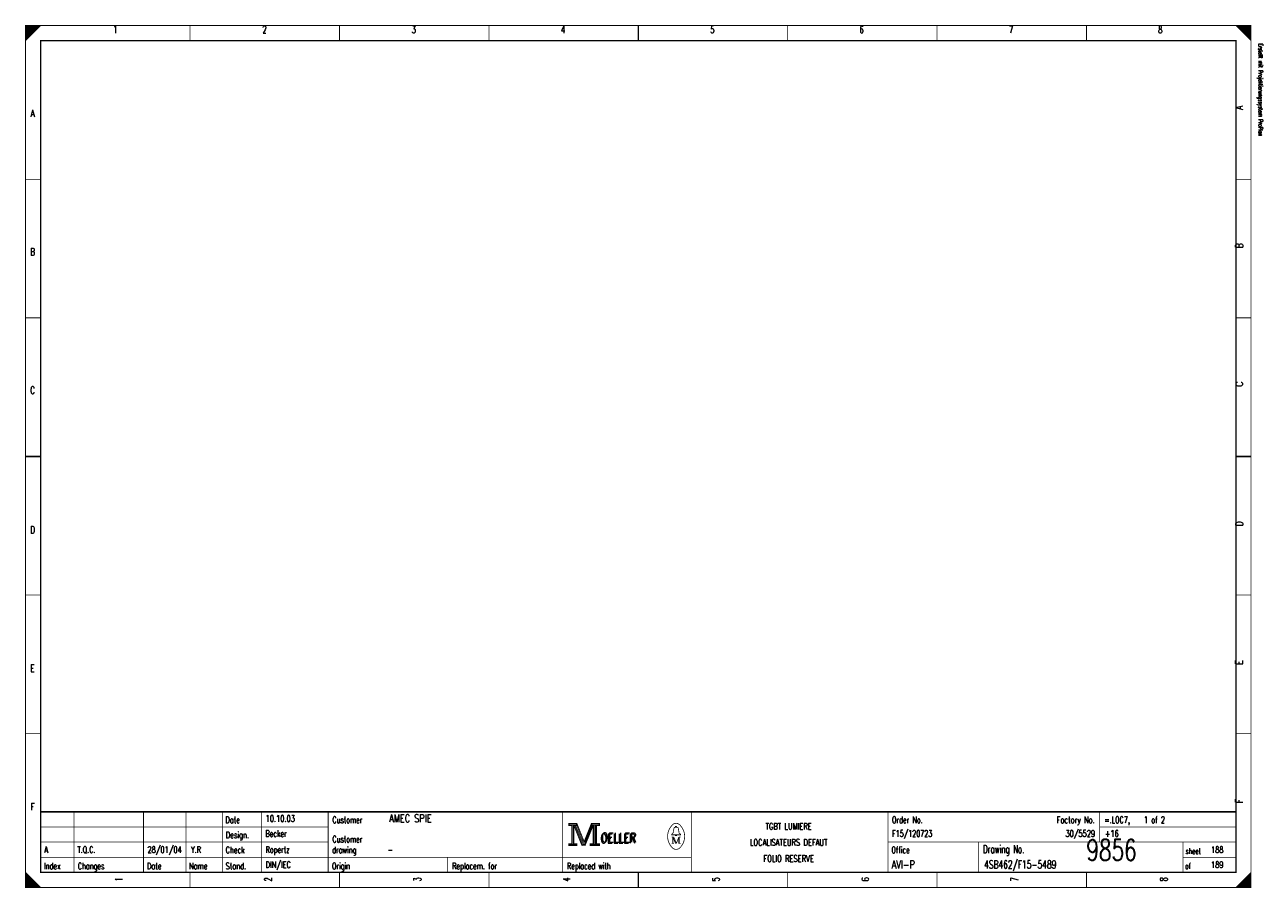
# Model space of a CAD drawing. Extents: x 0 to 409, y 0 to 285.
import ezdxf
from ezdxf.enums import TextEntityAlignment as Align

# ---------------------------------------------------------------- set-up
doc = ezdxf.new("R2010")
doc.units = 0
doc.header["$MEASUREMENT"] = 0
doc.layers.get('0').update_dxf_attribs({"color": 9, "linetype": 'CONTINUOUS'})
doc.styles.get("Standard").update_dxf_attribs({"font": 'romans.shx', "bigfont": 'TXT.shx'})

msp = doc.modelspace()

# ---------------------------------------------------------------- linework, layer by layer
at = {"color": 0, "const_width": 0.25, "flags": 128}
for points in [[(0, 142.5), (0, 285), (405, 285), (405, 0), (0, 0), (0, 142.5)], [(0, 285), (5, 285), (0, 280), (0, 285)], [(0.25, 285), (0.25, 280.25), (0.5, 280.5), (0.5, 285), (0.75, 285), (0.75, 280.75), (1, 281), (1, 285), (1.25, 285), (1.25, 281.25), (1.5, 281.5), (1.5, 285), (1.75, 285), (1.75, 281.75), (2, 282)], [(2, 282), (2, 285), (2.25, 285), (2.25, 282.25), (2.5, 282.5), (2.5, 285), (2.75, 285), (2.75, 282.75), (3, 283), (3, 285), (3.25, 285), (3.25, 283.25), (3.5, 283.5), (3.5, 285), (3.75, 285)], [(3.75, 285), (3.75, 283.75), (4, 284), (4, 285), (4.25, 285), (4.25, 284.25), (4.5, 284.5), (4.5, 285), (4.75, 285), (4.75, 284.75)], [(400, 285), (405, 280), (404.75, 280.25), (404.75, 285), (404.5, 285), (404.5, 280.5), (404.25, 280.75), (404.25, 285), (404, 285), (404, 281), (403.75, 281.25), (403.75, 285), (403.5, 285), (403.5, 281.5), (403.25, 281.75)], [(401.5, 283.5), (401.5, 285), (401.25, 285), (401.25, 283.75), (401, 284), (401, 285), (400.75, 285), (400.75, 284.25), (400.5, 284.5), (400.5, 285), (400.25, 285), (400.25, 284.75)], [(403.25, 281.75), (403.25, 285), (403, 285), (403, 282), (402.75, 282.25), (402.75, 285), (402.5, 285), (402.5, 282.5), (402.25, 282.75), (402.25, 285), (402, 285), (402, 283), (401.75, 283.25), (401.75, 285), (401.5, 285)], [(179.5, 21.2), (179.5, 20.5), (180.5, 20.5), (180.5, 14.5), (179.5, 14.5), (179.5, 13.8), (182.2, 13.8), (182.2, 14.5), (181.2, 14.5), (181.2, 20.5), (182.2, 20.5), (182.2, 21.2), (179.5, 21.2)], [(180.7, 20.7), (180.7, 14.3), (181, 14.3), (181, 20.7)], [(181.2, 20.5), (183.9, 13.8), (184.9, 13.8), (187.6, 20.5)], [(181.8, 20.5), (184.2, 14.6), (184.6, 14.6)], [(182.2, 21.2), (184.6, 15.2), (187, 21.2)], [(182.2, 20.5), (184.4, 14.9), (184.7, 14.9)], [(184.6, 14.2), (184.9, 14.2), (187.4, 20.5)], [(184.6, 14.6), (184.8, 14.6), (187.2, 20.5)], [(187.6, 20.5), (187.6, 14.5), (186.6, 14.5), (186.6, 13.8), (187.1, 13.8)], [(187, 21.2), (187, 20.5), (188, 20.5), (188, 14.5), (187, 14.5), (187, 13.8), (189.7, 13.8), (189.7, 14.5), (188.7, 14.5), (188.7, 20.5), (189.7, 20.5), (189.7, 21.2), (187, 21.2)], [(187.8, 20.7), (187.8, 14.3), (188.3, 14.3), (188.3, 20.7), (188.5, 20.7), (188.5, 14.3)], [(214.8, 17.4), (213.5, 17.4), (213.5, 17.6), (214, 18), (214.3, 19.6)], [(213.9, 16.7), (213.9, 14.6), (213.5, 14.6)], [(213.9, 16.7), (214.8, 14.6), (215.1, 14.6)], [(214.8, 19.9), (214.8, 20.2), (215.2, 20.2), (215.2, 19.9)], [(215.2, 17.4), (216.5, 17.4), (216.5, 17.6), (216, 18), (215.7, 19.6)], [(0, 5), (0, 0), (5, 0), (0, 5), (0.25, 4.75), (0.25, 0), (0.5, 0), (0.5, 4.5), (0.75, 4.25), (0.75, 0), (1, 0), (1, 4), (1.25, 3.75), (1.25, 0), (1.5, 0)], [(404.75, 4.75), (404.75, 0), (404.5, 0), (404.5, 4.5), (404.25, 4.25), (404.25, 0), (404, 0), (404, 4), (403.75, 3.75), (403.75, 0), (403.5, 0), (403.5, 3.5), (403.25, 3.25), (403.25, 0), (403, 0)], [(1.5, 0), (1.5, 3.5), (1.75, 3.25), (1.75, 0), (2, 0), (2, 3), (2.25, 2.75), (2.25, 0), (2.5, 0), (2.5, 2.5), (2.75, 2.25), (2.75, 0), (3, 0), (3, 2), (3.25, 1.75)], [(3.25, 1.75), (3.25, 0), (3.5, 0), (3.5, 1.5), (3.75, 1.25), (3.75, 0), (4, 0), (4, 1), (4.25, 0.75), (4.25, 0), (4.5, 0), (4.5, 0.5), (4.75, 0.25)], [(401.25, 1.25), (401.25, 0), (401, 0), (401, 1), (400.75, 0.75), (400.75, 0), (400.5, 0), (400.5, 0.5), (400.25, 0.25), (400.25, 0)], [(403, 0), (403, 3), (402.75, 2.75), (402.75, 0), (402.5, 0), (402.5, 2.5), (402.25, 2.25), (402.25, 0), (402, 0), (402, 2), (401.75, 1.75), (401.75, 0), (401.5, 0), (401.5, 1.5), (401.25, 1.25)]]:
    msp.add_lwpolyline(points, dxfattribs=at)
at = {"color": 0, "flags": 128}
for points, const_width in [([(0, 285), (405, 285), (405, 0), (0, 0)], 0.25), ([(5, 280), (400, 280), (400, 5), (5, 5)], 0.5), ([(5, 280), (400, 280), (400, 5), (5, 5)], 0.25), ([(179.7, 21), (182, 21), (182, 20.7), (179.7, 20.7)], 0.25), ([(187.2, 21), (189.5, 21), (189.5, 20.7), (187.2, 20.7)], 0.25), ([(214.8, 17.4), (215.2, 17.4), (215.2, 17.1), (214.8, 17.1)], 0.25), ([(179.7, 14.3), (182, 14.3), (182, 14), (179.7, 14)], 0.25), ([(186.8, 14.3), (189.5, 14.3), (189.5, 14), (186.8, 14)], 0.25)]:
    msp.add_lwpolyline(points, close=True, dxfattribs=dict(at, const_width=const_width))
at = {"color": 0}
for points, const_width in [([(54.375, 285), (54.375, 280)], 0.25), ([(103.75, 285), (103.75, 280)], 0.25), ([(153.125, 285), (153.125, 280)], 0.25), ([(202.5, 280), (202.5, 285)], 0.5), ([(202.5, 285), (202.5, 280)], 0.25), ([(251.875, 285), (251.875, 280)], 0.25), ([(301.25, 285), (301.25, 280)], 0.25), ([(350.625, 285), (350.625, 280)], 0.25), ([(0, 234.167), (5, 234.167)], 0.25), ([(405, 234.167), (400, 234.167)], 0.25), ([(0, 188.334), (5, 188.334)], 0.25), ([(405, 188.334), (400, 188.334)], 0.25), ([(5, 142.5), (0, 142.5)], 0.5), ([(0, 142.5), (5, 142.5)], 0.25), ([(400, 142.5), (405, 142.5)], 0.5), ([(405, 142.5), (400, 142.5)], 0.25), ([(0, 96.667), (5, 96.667)], 0.25), ([(405, 96.667), (400, 96.667)], 0.25), ([(0, 50.834), (5, 50.834)], 0.25), ([(405, 50.834), (400, 50.834)], 0.25), ([(400, 25), (5, 25)], 0.5), ([(16, 5), (16, 25)], 0.25), ([(39, 5), (39, 25)], 0.25), ([(53, 5), (53, 25)], 0.25), ([(65, 25), (65, 5)], 0.25), ([(78, 25), (78, 5)], 0.25), ([(100, 25), (100, 5)], 0.25), ([(177.5, 25), (177.5, 5)], 0.25), ([(220, 25), (220, 5)], 0.25), ([(285, 25), (285, 5)], 0.25), ([(355, 25), (355, 15)], 0.25), ([(181.5, 20.5), (184, 14.2)], 0.25), ([(184.7, 14.9), (187, 20.6)], 0.25), ([(5, 20), (100, 20)], 0.25), ([(213.5, 16.7), (214.2, 16.7)], 0.25), ([(214.2, 16.7), (215.1, 14.6)], 0.25), ([(214.6, 19.9), (215.5, 19.9)], 0.25), ([(215.1, 14.6), (215.9, 16.7)], 0.25), ([(215.9, 14.6), (215.9, 16.7)], 0.25), ([(215.9, 16.7), (216.5, 16.7)], 0.25), ([(216.1, 16.7), (216.1, 14.6)], 0.25), ([(355, 20), (400, 20)], 0.25), ([(5, 15), (100, 15)], 0.25), ([(184, 14.2), (184.6, 14.2)], 0.25), ([(213.9, 14.6), (214.3, 14.6)], 0.25), ([(216.5, 14.6), (215.7, 14.6)], 0.25), ([(285, 15), (400, 15)], 0.25), ([(315, 15), (315, 5)], 0.25), ([(382.5, 15), (382.5, 5)], 0.25), ([(5, 10), (220, 10)], 0.25), ([(139.5, 10), (139.5, 5)], 0.25), ([(382.5, 10), (400, 10)], 0.25), ([(54.375, 0), (54.375, 5)], 0.25), ([(103.75, 0), (103.75, 5)], 0.25), ([(153.125, 0), (153.125, 5)], 0.25), ([(202.5, 5), (202.5, 0)], 0.5), ([(202.5, 0), (202.5, 5)], 0.25), ([(251.875, 0), (251.875, 5)], 0.25), ([(301.25, 0), (301.25, 5)], 0.25), ([(350.625, 0), (350.625, 5)], 0.25), ([(405, 5), (400, 0)], 0.25), ([(4.75, 0), (4.75, 0.25)], 0.25)]:
    msp.add_lwpolyline(points, dxfattribs=dict(at, const_width=const_width))
at = {"color": 0, "const_width": 0.25, "flags": 128}
for points in [[(213.499601, 20.388348, 0.373815), (213.488, 13.425, 0.373815)], [(216.493359, 20.403602, 0.530775), (213.513, 20.413, 0.530775)], [(216.498075, 13.401685, 0.378582), (216.463, 20.438, 0.378582)], [(214.6, 19.9, 0.414214), (214.3, 19.6, 0.414214)], [(215.7, 19.6, 0.414214), (215.4, 19.9, 0.414214)], [(213.502705, 13.401803, 0.532213), (216.488, 13.388, 0.532213)]]:
    msp.add_lwpolyline(points, format="xyb", dxfattribs=at)

# ---------------------------------------------------------------- texts
at = {"color": 0}
for s, height, width, p in [('1', 2.38125, 0.672, (29.654421, 284.858032)), ('2', 2.38125, 0.672, (78.988169, 284.858032)), ('3', 2.38125, 0.672, (128.321918, 284.858032)), ('4', 2.38125, 0.672, (177.655666, 284.858032)), ('5', 2.38125, 0.672, (226.989415, 284.858032)), ('6', 2.38125, 0.672, (276.323163, 284.858032)), ('7', 2.38125, 0.672, (325.656912, 284.858032)), ('8', 2.38125, 0.672, (374.99066, 284.858032)), ('A', 2.38125, 0.76, (2.325654, 257.174346)), ('B', 2.38125, 0.76, (2.325654, 211.389788)), ('C', 2.38125, 0.76, (2.325654, 165.60523)), ('D', 2.38125, 0.76, (2.325654, 119.465753)), ('E', 2.38125, 0.76, (2.325654, 73.681196)), ('F', 2.38125, 0.76, (2.325654, 27.896638)), ('TGBT LUMIERE', 2.143125, 0.754667, (252.188667, 21.295143)), ('LOCALISATEURS DEFAUT', 2.143125, 0.7568, (252.188667, 15.971357)), ('FOLIO RESERVE', 2.143125, 0.755077, (252.188667, 10.647572))]:
    msp.add_text(s, height=height, dxfattribs=dict(at, width=width)).set_placement(p, align=Align.TOP_CENTER)
at = {"color": 0, "width": 0.622634}
msp.add_text('Erstellt mit Projektierungssystem ProPlan', height=1.42875, rotation=270, dxfattribs=at).set_placement((407.023879, 279.056912), align=Align.BOTTOM_LEFT)
at = {"color": 0, "width": 0.76}
for s, p in [('A', (399.909527, 257.174346)), ('B', (399.909527, 211.389788)), ('C', (399.921949, 165.60523)), ('D', (399.921949, 119.465753)), ('E', (399.909527, 73.681196)), ('F', (399.909527, 27.896638))]:
    msp.add_text(s, height=2.38125, rotation=90, dxfattribs=at).set_placement(p, align=Align.TOP_LEFT)
at = {"color": 0}
for s, height, width, p in [('Date', 2.143125, 0.64, (66.054919, 23.424658)), ('Customer', 2.143125, 0.62, (101.403082, 23.424658)), ('Order No.', 2.143125, 0.656889, (286.328331, 23.424658)), ('=.LOC7,    1 of 2', 2.143125, 0.691765, (356.50825, 23.424658)), ('Design.', 2.143125, 0.636571, (66.191563, 18.455791)), ('Customer', 2.143125, 0.62, (101.403082, 17.036115)), ('OELLER', 3.095625, 0.76, (189.964259, 17.745953)), ('OELLER', 3.095625, 0.76, (189.964259, 17.745953)), ('OELLER', 3.095625, 0.76, (190.319178, 18.100872)), ('Check', 2.143125, 0.632, (66.11703, 13.486924)), ('drawing', 2.143125, 0.6, (101.328549, 13.486924)), ('Office', 2.143125, 0.626667, (286.154421, 13.486924)), ('Drawing No.', 2.619375, 0.646545, (316.427242, 13.983811)), ('sheet', 1.905, 0.6, (383.377397, 12.990037)), ('Index', 2.143125, 0.632, (6.086021, 8.163138)), ('Changes', 2.143125, 0.622857, (17.262422, 8.163138)), ('Stand.', 2.143125, 0.642667, (66.11703, 8.163138)), ('Origin', 2.143125, 0.626667, (101.266438, 8.163138)), ('Replacem. for', 2.143125, 0.627077, (140.973007, 8.163138)), ('Replaced with', 2.143125, 0.619692, (178.949346, 8.163138)), ('of', 1.905, 0.6, (383.228331, 8.021171)), ('Date', 2.143125, 0.64, (40.145828, 8.163138)), ('Name', 2.143125, 0.64, (54.03736, 8.163138))]:
    msp.add_text(s, height=height, dxfattribs=dict(at, width=width)).set_placement(p, align=Align.TOP_LEFT)
for s, height, width, p in [('10.10.03', 2.143125, 0.678, (79.33599, 21.082192)), ('AMEC SPIE', 2.619375, 0.752889, (120.157005, 20.769863)), ('Becker', 2.143125, 0.626667, (79.273879, 16.113325)), ('F15/120723', 2.143125, 0.6832, (286.390442, 16.113325)), ('+16', 2.143125, 0.68, (356.701681, 16.113325)), ('A', 2.143125, 0.76, (6.212017, 10.789539)), ('T.Q.C.', 2.143125, 0.728, (17.163045, 10.789539)), ('28/01/04', 2.143125, 0.678, (40.294894, 10.789539)), ('Y.R', 2.143125, 0.738667, (54.665567, 10.789539)), ('Ropertz', 2.143125, 0.622857, (79.323568, 10.789539)), ('-', 2.143125, 0.696, (119.651245, 10.789539)), ('9856', 7, 0.6928, (350.581462, 6.783637)), ('188', 2.143125, 0.672, (391.771233, 10.789539)), ('DIN/IEC', 2.143125, 0.750857, (79.348412, 5.820672)), ('AVI-P', 2.619375, 0.7472, (286.241376, 5.508344)), ('4SB462/F15-5489', 2.619375, 0.6928, (316.787484, 5.508344)), ('189', 2.143125, 0.672, (391.771233, 5.820672))]:
    msp.add_text(s, height=height, dxfattribs=dict(at, width=width)).set_placement(p, align=Align.BOTTOM_LEFT)
at = {"color": 0, "width": 0.646545}
msp.add_text('Factory No.', height=2.143125, dxfattribs=at).set_placement((353.349471, 23.424658), align=Align.TOP_RIGHT)
at = {"color": 0, "width": 0.675429}
msp.add_text('30/5529', height=2.143125, dxfattribs=at).set_placement((353.464819, 16.113325), align=Align.BOTTOM_RIGHT)
at = {"color": 0, "width": 0.672}
for s, p in [('1', (29.654421, 2.697385)), ('2', (78.988169, 2.697385)), ('3', (128.321918, 2.697385)), ('4', (177.655666, 2.697385)), ('5', (226.989415, 2.697385)), ('6', (276.323163, 2.697385)), ('7', (325.656912, 2.697385)), ('8', (374.99066, 2.697385))]:
    msp.add_text(s, height=2.38125, rotation=90, dxfattribs=at).set_placement(p, align=Align.TOP_CENTER)

doc.saveas('drawing.dxf')
